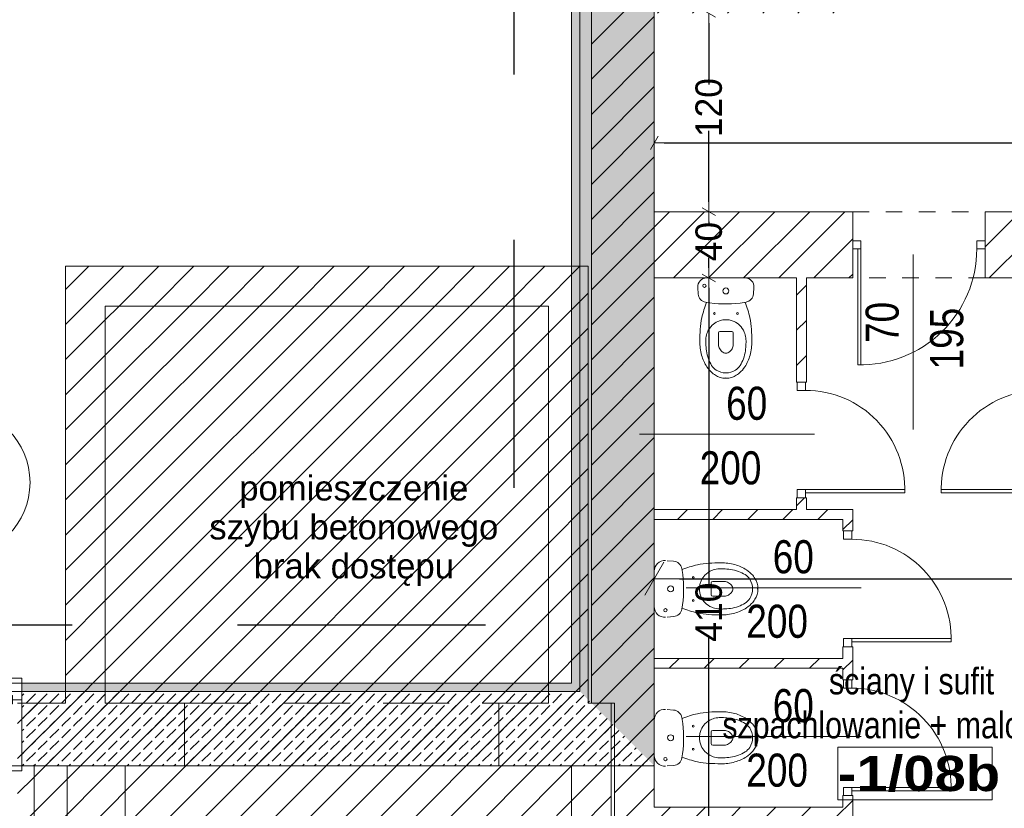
# Model space of a CAD drawing. Header units: millimetres. Extents: x -44596 to 32114, y 34976 to 82978.
# Tile 26 of 63: x 24417 to 25013, y 56970 to 57447. Entities that reach past the tile are written whole.
import ezdxf

# ---------------------------------------------------------------- set-up
doc = ezdxf.new("R2010")
doc.units = ezdxf.units.MM
doc.header["$MEASUREMENT"] = 0
for name, pattern in [('1 LINIA PRZERYWANA', [30, 15, -15]), ('ACAD_ISO02W100', [60, 40, -20]), ('Dashed-002', [20, 10, -10]), ('Przerywana długa', [250, 150, -100])]:
    doc.linetypes.add(name, pattern=pattern)
for name, color, linetype in [('311-RS', 7, 'Continuous'), ('410-Fundamenty', 7, 'Continuous'), ('499-Wymiary i opisy', 7, 'Continuous'), ('MF-NR', 7, 'Continuous'), ('MF_INST_WOD-KAN', 7, 'Continuous'), ('MF_KRESKOWANIE', 7, 'Continuous'), ('MF_NR', 7, 'Continuous'), ('MF_OKNA', 7, 'Continuous'), ('MF_OKNA opisy', 7, 'Continuous'), ('MF_OPISY', 7, 'Continuous'), ('MF_przerywana', 7, 'Continuous'), ('MF_SCIANY_KONSTR', 7, 'Continuous'), ('MF_WIDOK', 7, 'Continuous'), ('MF_WYM_DUŻE', 7, 'Continuous')]:
    doc.layers.add(name, color=color, linetype=linetype)
doc.styles.add('GENERATED_STYLE_2', font='txt')
doc.styles.add('GENERATED_STYLE_4', font='txt')
doc.styles.add('GENERATED_STYLE_6', font='txt')
doc.dimstyles.new('GENERATED_STYLE__2', dxfattribs={"dimtxt": 16, "dimasz": 6.08, "dimexe": 0.18, "dimexo": 0.0625, "dimgap": 0.09, "dimtad": 1, "dimdec": 0, "dimzin": 0, "dimdsep": 46, "dimtxsty": 'GENERATED_STYLE_4', "dimblk": 'ARROWHEAD_2', "dimblk1": 'ARROWHEAD_2', "dimblk2": 'ARROWHEAD_2', "dimcen": 0.09, "dimse1": 1, "dimse2": 1, "dimclrd": 7, "dimclre": 7, "dimclrt": 7, "dimadec": 0, "dimazin": 0, "dimtfac": 1, "dimtdec": 4, "dimtmove": 0, "dimatfit": 3, "dimfxl": 1, "dimtolj": 1, "dimtzin": 0, "dimarcsym": 0})
doc.dimstyles.new('GENERATED_STYLE__3', dxfattribs={"dimtxt": 16, "dimasz": 6.08, "dimexe": 0.18, "dimexo": 0.0625, "dimgap": 0.09, "dimtad": 1, "dimtih": 1, "dimtoh": 1, "dimdec": 0, "dimzin": 0, "dimdsep": 46, "dimtxsty": 'GENERATED_STYLE_4', "dimblk": 'ARROWHEAD_2', "dimblk1": 'ARROWHEAD_2', "dimblk2": 'ARROWHEAD_2', "dimcen": 0.09, "dimse1": 1, "dimse2": 1, "dimclrd": 7, "dimclre": 7, "dimclrt": 7, "dimadec": 0, "dimazin": 0, "dimtfac": 1, "dimtdec": 4, "dimtmove": 0, "dimatfit": 3, "dimfxl": 1, "dimtolj": 1, "dimtzin": 0, "dimarcsym": 0})
doc.dimstyles.new('GENERATED_STYLE__7', dxfattribs={"dimtxt": 15, "dimasz": 15.2, "dimexe": 0.18, "dimexo": 0.0625, "dimgap": 0.09, "dimtad": 1, "dimtih": 1, "dimtoh": 1, "dimdec": 0, "dimzin": 0, "dimdsep": 46, "dimtxsty": 'GENERATED_STYLE_2', "dimblk": 'ARROWHEAD_2', "dimblk1": 'ARROWHEAD_2', "dimblk2": 'ARROWHEAD_2', "dimcen": 0.09, "dimse1": 1, "dimse2": 1, "dimclrd": 7, "dimclre": 7, "dimclrt": 7, "dimadec": 0, "dimazin": 0, "dimtfac": 1, "dimtdec": 4, "dimtmove": 2, "dimatfit": 3, "dimfxl": 1, "dimtolj": 1, "dimtzin": 0, "dimarcsym": 0})
pattern_1 = [(45, (5608535.791, 4486378.817), (-10.606601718, 10.606601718), [])]
pattern_2 = [(90, (5608535.7913, 4486378.8167), (-3.4641016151, 0), [2, -4]), (90, (5608534.0592, 4486381.8167), (-3.4641016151, 0), [2, -4]), (150, (5608535.7913, 4486380.8167), (1.7320508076, 3), [2, -4]), (150, (5608532.3272, 4486380.8167), (1.7320508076, 3), [2, -4]), (210, (5608535.7913, 4486378.8167), (-1.7320508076, 3), [2, -4]), (210, (5608532.3272, 4486378.8167), (-1.7320508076, 3), [2, -4])]
pattern_3 = [(45, (5608535.791, 4486378.817), (-7.071067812, 7.071067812), [7.5, -2.5]), (45, (5608535.791, 4486385.888), (-7.071067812, 7.071067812), [7.5, -2.5])]

# ---------------------------------------------------------------- blocks, each defined once
blk = doc.blocks.new('ARROWHEAD_2')
at = {"color": 0, "linetype": 'Continuous', "lineweight": 0}
for p, q in [((-0.378, -0.655), (0.378, 0.655)), ((0, 0), (-1, 0))]:
    blk.add_line(p, q, dxfattribs=at)
blk = doc.blocks.new('*D39')
at = {"layer": '499-Wymiary i opisy', "color": 7, "linetype": 'Continuous', "lineweight": -2}
for p, q in [((24834.18, 57284.41), (24834.18, 57103.25)), ((24834.18, 56886.57), (24834.18, 57073.61))]:
    blk.add_line(p, q, dxfattribs=at)
at = {"layer": 'Defpoints', "color": 0}
for p in [(24801.19, 57290.49), (24834.18, 57290.49), (24801.19, 56880.49)]:
    blk.add_point(p, dxfattribs=at)
at = {"layer": '499-Wymiary i opisy', "color": 7, "lineweight": -2, "xscale": 6.080000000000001, "yscale": 6.080000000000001, "zscale": 6.080000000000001}
for p, rotation in [((24834.18, 57290.49), 90), ((24834.18, 56880.49), 270)]:
    blk.add_blockref('ARROWHEAD_2', p, dxfattribs=dict(at, rotation=rotation))
at = {"layer": '499-Wymiary i opisy', "color": 7, "lineweight": 13, "insert": (24834.18, 57088.43), "char_height": 16, "attachment_point": 5, "rotation": 90, "style": 'GENERATED_STYLE_4'}
blk.add_mtext('\\A1;410', dxfattribs=at)
blk = doc.blocks.new('*D40')
at = {"layer": '499-Wymiary i opisy', "color": 7, "linetype": 'Continuous', "lineweight": -2}
for p, q in [((24834.18, 57324.41), (24834.18, 57322.18)), ((24834.18, 57296.57), (24834.18, 57302.72))]:
    blk.add_line(p, q, dxfattribs=at)
at = {"layer": 'Defpoints', "color": 0}
for p in [(24801.19, 57330.49), (24834.18, 57330.49), (24801.19, 57290.49)]:
    blk.add_point(p, dxfattribs=at)
at = {"layer": '499-Wymiary i opisy', "color": 7, "lineweight": -2, "xscale": 6.080000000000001, "yscale": 6.080000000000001, "zscale": 6.080000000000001}
for p, rotation in [((24834.18, 57330.49), 90), ((24834.18, 57290.49), 270)]:
    blk.add_blockref('ARROWHEAD_2', p, dxfattribs=dict(at, rotation=rotation))
at = {"layer": '499-Wymiary i opisy', "color": 7, "lineweight": 13, "insert": (24834.18, 57312.45), "char_height": 16, "attachment_point": 5, "rotation": 90, "style": 'GENERATED_STYLE_4'}
blk.add_mtext('\\A1;40', dxfattribs=at)
blk = doc.blocks.new('*D41')
at = {"layer": '499-Wymiary i opisy', "color": 7, "linetype": 'Continuous', "lineweight": -2}
for p, q in [((24834.18, 57444.41), (24834.18, 57407.38)), ((24834.18, 57336.57), (24834.18, 57379.48))]:
    blk.add_line(p, q, dxfattribs=at)
at = {"layer": 'Defpoints', "color": 0}
for p in [(24801.19, 57450.49), (24834.18, 57450.49), (24801.19, 57330.49)]:
    blk.add_point(p, dxfattribs=at)
at = {"layer": '499-Wymiary i opisy', "color": 7, "lineweight": -2, "xscale": 6.080000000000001, "yscale": 6.080000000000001, "zscale": 6.080000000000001}
for p, rotation in [((24834.18, 57450.49), 90), ((24834.18, 57330.49), 270)]:
    blk.add_blockref('ARROWHEAD_2', p, dxfattribs=dict(at, rotation=rotation))
at = {"layer": '499-Wymiary i opisy', "color": 7, "lineweight": 13, "insert": (24834.18, 57393.43), "char_height": 16, "attachment_point": 5, "rotation": 90, "style": 'GENERATED_STYLE_4'}
blk.add_mtext('\\A1;120', dxfattribs=at)
blk = doc.blocks.new('*D110')
at = {"layer": 'Defpoints', "color": 0}
for p in [(24801.19, 57290.49), (25361.19, 57290.49), (25361.19, 57108.63)]:
    blk.add_point(p, dxfattribs=at)
at = {"layer": 'MF_WYM_DUŻE', "color": 7, "linetype": 'Continuous', "lineweight": -2}
blk.add_line((24816.39, 57108.63), (25345.99, 57108.63), dxfattribs=at)
at = {"layer": 'MF_WYM_DUŻE', "color": 7, "lineweight": -2, "xscale": 15.2, "yscale": 15.2, "zscale": 15.2, "rotation": 180}
blk.add_blockref('ARROWHEAD_2', (24801.19, 57108.63), dxfattribs=at)
at = {"layer": 'MF_WYM_DUŻE', "color": 7, "lineweight": -2, "xscale": 15.2, "yscale": 15.2, "zscale": 15.2}
blk.add_blockref('ARROWHEAD_2', (25361.19, 57108.63), dxfattribs=at)
at = {"layer": 'MF_WYM_DUŻE', "color": 7, "lineweight": 13, "insert": (25063.48, 57119.13), "char_height": 15, "attachment_point": 5, "style": 'GENERATED_STYLE_2'}
blk.add_mtext('\\A1;560', dxfattribs=at)
blk = doc.blocks.new('*D126')
at = {"layer": '499-Wymiary i opisy', "color": 7, "linetype": 'Continuous', "lineweight": -2}
blk.add_line((24807.27, 57372.14), (25655.11, 57372.14), dxfattribs=at)
at = {"layer": 'Defpoints', "color": 0}
for p in [(25661.19, 57372.14), (24801.19, 57330.49), (25661.19, 57228.49)]:
    blk.add_point(p, dxfattribs=at)
at = {"layer": '499-Wymiary i opisy', "color": 7, "lineweight": -2, "xscale": 6.080000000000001, "yscale": 6.080000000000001, "zscale": 6.080000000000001, "rotation": 180}
blk.add_blockref('ARROWHEAD_2', (24801.19, 57372.14), dxfattribs=at)
at = {"layer": '499-Wymiary i opisy', "color": 7, "lineweight": -2, "xscale": 6.080000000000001, "yscale": 6.080000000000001, "zscale": 6.080000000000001}
blk.add_blockref('ARROWHEAD_2', (25661.19, 57372.14), dxfattribs=at)
at = {"layer": '499-Wymiary i opisy', "color": 7, "lineweight": 13, "insert": (25234.13, 57380.4), "char_height": 16, "attachment_point": 5, "style": 'GENERATED_STYLE_4'}
blk.add_mtext('\\A1;860', dxfattribs=at)
blk = doc.blocks.new('*D156')
at = {"layer": '499-Wymiary i opisy', "color": 7, "linetype": 'Continuous', "lineweight": -2}
for p, q in [((22704.35, 57039.41), (22704.35, 56668.98)), ((22704.35, 56263.57), (22704.35, 56639.88))]:
    blk.add_line(p, q, dxfattribs=at)
at = {"layer": 'Defpoints', "color": 0}
for p in [(22704.35, 57045.49), (24751.19, 57045.49), (23225.19, 56257.49)]:
    blk.add_point(p, dxfattribs=at)
at = {"layer": '499-Wymiary i opisy', "color": 7, "lineweight": -2, "xscale": 6.080000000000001, "yscale": 6.080000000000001, "zscale": 6.080000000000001}
for p, rotation in [((22704.35, 57045.49), 90), ((22704.35, 56257.49), 270)]:
    blk.add_blockref('ARROWHEAD_2', p, dxfattribs=dict(at, rotation=rotation))
at = {"layer": '499-Wymiary i opisy', "color": 7, "lineweight": 13, "insert": (22704.35, 56654.43), "char_height": 16, "attachment_point": 5, "rotation": 90, "style": 'GENERATED_STYLE_4'}
blk.add_mtext('\\A1;788', dxfattribs=at)
blk = doc.blocks.new('Okno 21')
at = {"layer": '410-Fundamenty', "color": 5, "linetype": 'Continuous', "lineweight": 13}
for p, q in [((-45, 40), (-45, 43)), ((-45, 43), (45, 43)), ((45, 43), (45, 40)), ((-45, 0), (-39.5, 0)), ((-39.5, 2.5), (-34.5, 2.5)), ((-39.5, -2.5), (-39.5, 2.5)), ((-39.5, 0), (-39.5, -2.5)), ((-34.5, 2.5), (34.5, 2.5)), ((-34.5, 2.5), (-34.5, -2.5)), ((-34.5, 2.5), (34.5, 2.5)), ((-34.5, 0), (34.5, 0)), ((34.5, -2.5), (34.5, 2.5)), ((34.5, 2.5), (39.5, 2.5)), ((39.5, 2.5), (39.5, -2.5)), ((39.5, -2.5), (39.5, 0)), ((39.5, 0), (45, 0)), ((-37, -5), (-45, -5)), ((-39.5, -2.5), (-37, -2.5)), ((-34.5, -2.5), (-39.5, -2.5)), ((-37, -2.5), (-37, -5)), ((37, -5), (-37, -5)), ((34.5, -2.5), (-34.5, -2.5)), ((39.5, -2.5), (34.5, -2.5)), ((37, -5), (37, -2.5)), ((37, -2.5), (39.5, -2.5)), ((45, -5), (37, -5)), ((-45, -10), (-45, -13)), ((45, -13), (45, -10)), ((-45, -13), (45, -13))]:
    blk.add_line(p, q, dxfattribs=at)
at = {"layer": '410-Fundamenty', "color": 5, "linetype": '1 LINIA PRZERYWANA', "lineweight": 13}
for p, q in [((-45, 40), (45, 40)), ((-45, -10), (45, -10))]:
    blk.add_line(p, q, dxfattribs=at)
at = {"layer": '410-Fundamenty', "color": 7, "linetype": 'Continuous', "lineweight": 13}
for p, q in [((-45, 15), (-45, 40)), ((45, 15), (45, 40)), ((-45, 10), (-45, 15)), ((45, 10), (45, 15)), ((-45, 0), (-45, 10)), ((45, 0), (45, 10)), ((-45, -5), (-45, 0)), ((-45, -5), (-45, 0)), ((45, -5), (45, 0)), ((45, -5), (45, 0)), ((-45, -10), (-45, -5)), ((45, -10), (45, -5))]:
    blk.add_line(p, q, dxfattribs=at)

msp = doc.modelspace()

# ---------------------------------------------------------------- hatches: boundary and pattern name
at = {"layer": '410-Fundamenty', "linetype": 'Continuous', "lineweight": 0}
h = msp.add_hatch(dxfattribs=at)
h.set_pattern_fill('Styropian', color=251, style=0, pattern_type=2)
h.set_pattern_definition(pattern_2)
h.paths.add_polyline_path([(24751.19, 58696.49), (24751.19, 57045.49), (24756.19, 57040.49), (24756.19, 58691.49)])
h = msp.add_hatch(dxfattribs=at)
h.set_pattern_fill('beton', color=251, style=0, pattern_type=2)
h.set_pattern_definition(pattern_3)
h.paths.add_polyline_path([(24756.19, 58691.49), (24756.19, 57040.49), (24771.19, 57025.49), (24771.19, 58676.49)])
h = msp.add_hatch(dxfattribs=at)
h.set_pattern_fill('beton', color=251, style=0, pattern_type=2)
h.set_pattern_definition(pattern_3)
h.paths.add_polyline_path([(24771.19, 58676.49), (24771.19, 57025.49), (24776.19, 57020.49), (24776.19, 58671.49)])
h = msp.add_hatch(dxfattribs=at)
h.set_pattern_fill('beton', color=251, style=0, pattern_type=2)
h.set_pattern_definition(pattern_3)
h.paths.add_polyline_path([(24776.19, 58671.49), (24776.19, 57020.49), (24801.19, 56995.49), (24801.19, 58646.49)])
h = msp.add_hatch(dxfattribs=at)
h.set_pattern_fill('Styropian', color=251, style=0, pattern_type=2)
h.set_pattern_definition(pattern_2)
h.paths.add_polyline_path([(24418.69, 57040.49), (24756.19, 57040.49), (24751.19, 57045.49), (24418.69, 57045.49)])
h = msp.add_hatch(dxfattribs=at)
h.set_pattern_fill('beton', color=251, style=0, pattern_type=2)
h.set_pattern_definition(pattern_3)
h.paths.add_polyline_path([(24756.19, 57040.49), (24418.69, 57040.49), (24418.69, 57025.49), (24771.19, 57025.49)])
h = msp.add_hatch(dxfattribs=at)
h.set_pattern_fill('beton', color=251, style=0, pattern_type=2)
h.set_pattern_definition(pattern_3)
h.paths.add_polyline_path([(24771.19, 57025.49), (24418.69, 57025.49), (24418.69, 57020.49), (24776.19, 57020.49)])
h = msp.add_hatch(dxfattribs=at)
h.set_pattern_fill('beton', color=251, style=0, pattern_type=2)
h.set_pattern_definition(pattern_3)
h.paths.add_polyline_path([(24776.19, 57020.49), (24418.69, 57020.49), (24418.69, 56995.49), (24801.19, 56995.49)])
at = {"layer": 'MF_KRESKOWANIE', "linetype": 'Continuous', "lineweight": 13}
h = msp.add_hatch(dxfattribs=at)
h.set_pattern_fill('bloczki_ceramiczne', color=251, style=0, pattern_type=2)
h.set_pattern_definition(pattern_1)
h.paths.add_polyline_path([(24763.19, 57052.49), (24763.19, 57033.49), (24775.19, 57033.49), (24777.19, 57033.49), (24777.19, 56840.49), (24801.19, 56840.49), (25377.19, 56840.49), (25512.19, 56840.49), (25512.19, 56880.49), (25401.19, 56880.49), (25401.19, 56911.95), (25401.19, 57188.49), (25471.19, 57188.49), (25491.19, 57188.49), (25491.19, 57228.49), (25401.19, 57228.49), (25401.19, 57330.49), (25251.19, 57330.49), (25251.19, 57290.49), (25271.19, 57290.49), (25271.19, 57227.49), (25277.19, 57227.49), (25277.19, 57290.49), (25361.19, 57290.49), (25361.19, 57188.49), (25361.19, 57150.49), (25277.19, 57150.49), (25277.19, 57157.49), (25271.19, 57157.49), (25271.19, 57150.49), (25243.19, 57150.49), (25243.19, 57137.49), (25249.19, 57137.49), (25249.19, 57144.49), (25361.19, 57144.49), (25361.19, 57060.49), (25249.19, 57060.49), (25249.19, 57067.49), (25243.19, 57067.49), (25243.19, 57047.49), (25249.19, 57047.49), (25249.19, 57054.49), (25361.19, 57054.49), (25361.19, 56970.49), (25249.19, 56970.49), (25249.19, 56977.49), (25243.19, 56977.49), (25243.19, 56957.49), (25249.19, 56957.49), (25249.19, 56964.49), (25361.19, 56964.49), (25361.19, 56880.49), (25249.19, 56880.49), (25249.19, 56887.49), (25243.19, 56887.49), (25243.19, 56880.49), (25144.19, 56880.49), (25144.19, 56887.49), (25138.19, 56887.49), (25138.19, 56880.49), (25026.19, 56880.49), (25026.19, 56964.49), (25138.19, 56964.49), (25138.19, 56957.49), (25144.19, 56957.49), (25144.19, 56977.49), (25138.19, 56977.49), (25138.19, 56970.49), (25026.19, 56970.49), (25026.19, 57054.49), (25138.19, 57054.49), (25138.19, 57047.49), (25144.19, 57047.49), (25144.19, 57067.49), (25138.19, 57067.49), (25138.19, 57060.49), (25026.19, 57060.49), (25026.19, 57144.49), (25138.19, 57144.49), (25138.19, 57137.49), (25144.19, 57137.49), (25144.19, 57150.49), (25130.19, 57150.49), (25130.19, 57290.49), (25171.19, 57290.49), (25171.19, 57330.49), (25001.19, 57330.49), (25001.19, 57290.49), (25034.19, 57290.49), (25034.19, 57227.49), (25040.19, 57227.49), (25040.19, 57290.49), (25124.19, 57290.49), (25124.19, 57150.49), (25040.19, 57150.49), (25040.19, 57157.49), (25034.19, 57157.49), (25034.19, 57150.49), (25020.19, 57150.49), (25020.19, 56880.49), (24921.19, 56880.49), (24921.19, 56887.49), (24915.19, 56887.49), (24915.19, 56880.49), (24801.19, 56880.49), (24801.19, 56964.49), (24915.19, 56964.49), (24915.19, 56957.49), (24921.19, 56957.49), (24921.19, 56977.49), (24915.19, 56977.49), (24915.19, 56970.49), (24801.19, 56970.49), (24801.19, 57054.49), (24915.19, 57054.49), (24915.19, 57047.49), (24921.19, 57047.49), (24921.19, 57067.49), (24915.19, 57067.49), (24915.19, 57060.49), (24801.19, 57060.49), (24801.19, 57144.49), (24915.19, 57144.49), (24915.19, 57137.49), (24921.19, 57137.49), (24921.19, 57150.49), (24893.19, 57150.49), (24893.19, 57157.49), (24887.19, 57157.49), (24887.19, 57150.49), (24801.19, 57150.49), (24801.19, 57290.49), (24887.19, 57290.49), (24887.19, 57227.49), (24893.19, 57227.49), (24893.19, 57290.49), (24921.19, 57290.49), (24921.19, 57330.49), (24801.19, 57330.49), (24801.19, 57450.49), (24921.19, 57450.49), (24921.19, 57490.49), (24801.19, 57490.49), (24801.19, 57795.49), (24801.19, 58644.49), (25300.18, 58644.49), (25101.19, 58684.49), (25103.19, 58684.49), (25103.19, 59169.49), (25661.19, 59169.49), (25661.19, 58986.49), (25701.19, 58986.49), (25701.19, 59289.49), (25661.19, 59289.49), (25661.19, 59209.49), (25103.19, 59209.49), (25103.19, 59694.49), (25661.19, 59694.49), (25661.19, 59369.49), (25701.19, 59369.49), (25701.19, 59544.49), (25944.19, 59544.49), (25961.19, 59544.49), (25961.19, 59369.49), (26001.19, 59369.49), (26001.19, 59544.49), (26381.19, 59544.49), (26381.19, 59536.99), (26381.19, 59526.99), (26421.19, 59536.99), (26421.19, 59544.49), (26575.19, 59544.49), (26575.19, 59486.99), (26615.19, 59486.99), (26615.19, 59584.49), (26577.19, 59584.49), (26001.19, 59584.49), (25734.19, 59584.49), (25715.19, 59584.49), (25715.19, 59734.49), (25677.19, 59734.49), (25063.19, 59734.49), (25063.19, 58703.49), (25063.19, 58684.49), (24763.19, 58684.49), (24763.19, 58370.49), (24763.19, 58340.49)])
h = msp.add_hatch(dxfattribs=at)
h.set_pattern_fill('bloczki_ceramiczne', color=251, style=0, pattern_type=2)
h.set_pattern_definition(pattern_1)
h.paths.add_polyline_path([(24737.19, 57273.49), (24737.19, 57033.49), (24751.19, 57033.49), (24761.19, 57033.49), (24761.19, 57273.49), (24761.19, 57297.49), (24445.19, 57297.49), (24445.19, 57033.49), (24469.19, 57033.49), (24469.19, 57273.49), (24684, 57273.49)])
h = msp.add_hatch(dxfattribs=at)
h.set_pattern_fill('bloczki_ceramiczne', color=251, style=0, pattern_type=2)
h.set_pattern_definition(pattern_1)
h.paths.add_polyline_path([(24416.19, 57033.49), (24416.19, 56995.49), (24517.19, 56995.49), (24517.19, 57033.49)])
h = msp.add_hatch(dxfattribs=at)
h.set_pattern_fill('bloczki_ceramiczne', color=251, style=0, pattern_type=2)
h.set_pattern_definition(pattern_1)
h.paths.add_polyline_path([(24751.19, 56995.49), (24751.19, 57033.49), (24737.19, 57033.49), (24707.19, 57033.49), (24707.19, 56995.49)])
h = msp.add_hatch(dxfattribs=at)
h.set_pattern_fill('bloczki_ceramiczne', color=251, style=0, pattern_type=2)
h.set_pattern_definition(pattern_1)
h.paths.add_polyline_path([(24775.19, 56875.49), (24775.19, 56995.49), (24775.19, 57033.49), (24763.19, 57033.49), (24761.19, 57033.49), (24751.19, 57033.49), (24751.19, 56995.49), (24751.19, 56875.49), (24751.19, 56679.49), (24775.19, 56679.49)])
h = msp.add_hatch(dxfattribs=at)
h.set_pattern_fill('bloczki_ceramiczne', color=251, style=0, pattern_type=2)
h.set_pattern_definition(pattern_1)
h.paths.add_polyline_path([(24426.19, 56995.49), (24416.19, 56995.49), (24416.19, 56927.49), (24681.33, 56927.49), (24681.33, 56694.49), (24691.33, 56694.49), (24691.33, 56937.49), (24426.19, 56937.49)])
at = {"layer": 'MF_SCIANY_KONSTR', "linetype": 'Continuous', "lineweight": 13}
h = msp.add_hatch(dxfattribs=at)
h.set_pattern_fill('ceg3a_zwyk3a', color=251, style=0, pattern_type=2)
h.set_pattern_definition(pattern_1)
h.paths.add_polyline_path([(24517.19, 57033.49), (24517.19, 56995.49), (24426.19, 56995.49), (24426.19, 56937.49), (24691.33, 56937.49), (24691.33, 56694.49), (24751.19, 56694.49), (24751.19, 56995.49), (24707.19, 56995.49), (24707.19, 57033.49), (24737.19, 57033.49), (24737.19, 57273.49), (24469.19, 57273.49), (24469.19, 57033.49)])

# ---------------------------------------------------------------- linework, layer by layer
at = {"layer": '410-Fundamenty', "color": 251, "linetype": 'Continuous', "lineweight": 13}
for p, q in [((24756.19, 58691.49), (24756.19, 57040.49)), ((24418.69, 57045.49), (24418.69, 57040.49)), ((24756.19, 57040.49), (24418.69, 57040.49)), ((24418.69, 57040.49), (24418.69, 57035.49)), ((24418.69, 57035.49), (24418.69, 57025.49)), ((24418.69, 57025.49), (24418.69, 57020.49)), ((24418.69, 57020.49), (24418.69, 56995.49))]:
    msp.add_line(p, q, dxfattribs=at)
at = {"layer": '410-Fundamenty', "color": 251, "linetype": 'Continuous', "lineweight": 13, "flags": 128}
for points in [[(24751.19, 58696.49), (24751.19, 57045.49)], [(24801.19, 56995.49), (24801.19, 58646.49)], [(24751.19, 57045.49), (24418.69, 57045.49)], [(24418.69, 56995.49), (24801.19, 56995.49)]]:
    msp.add_lwpolyline(points, dxfattribs=at)
at = {"layer": 'MF-NR', "color": 251, "linetype": 'Continuous', "lineweight": 13}
for p, q in [((24912.19, 57006.76), (25005.52, 57006.76)), ((24912.19, 56974.87), (24912.19, 57006.76)), ((25005.52, 57006.76), (25005.52, 56974.87))]:
    msp.add_line(p, q, dxfattribs=at)
at = {"layer": 'MF-NR', "color": 251, "linetype": 'Continuous', "lineweight": 13, "flags": 128}
msp.add_lwpolyline([(25005.52, 56974.87), (24912.19, 56974.87)], dxfattribs=at)
at = {"layer": 'MF_INST_WOD-KAN', "color": 251, "linetype": 'Continuous', "lineweight": 13}
for p, q in [((24844.48, 57290.49), (24832.87, 57290.49)), ((24844.48, 57290.49), (24856.1, 57290.49)), ((24827.48, 57284.72), (24827.75, 57280.74)), ((24861.49, 57284.72), (24861.22, 57280.85)), ((24853.12, 57275.28), (24856.73, 57275.89)), ((24840.03, 57249.49), (24840.03, 57257.19)), ((24840.93, 57258.09), (24848.05, 57258.09)), ((24848.95, 57249.49), (24848.95, 57257.19)), ((24844.48, 57230.19), (24844.53, 57230.19)), ((24808.97, 57119.5), (24812.84, 57119.23)), ((24801.19, 57102.49), (24801.19, 57114.11)), ((24818.4, 57111.13), (24817.79, 57114.74)), ((24844.19, 57106.97), (24836.5, 57106.97)), ((24801.19, 57102.49), (24801.19, 57090.88)), ((24835.6, 57098.94), (24835.6, 57106.07)), ((24863.49, 57102.49), (24863.54, 57102.49)), ((24844.19, 57098.04), (24836.5, 57098.04)), ((24808.97, 57085.49), (24812.95, 57085.76)), ((24808.97, 57029.5), (24812.84, 57029.23)), ((24801.19, 57012.49), (24801.19, 57024.11)), ((24818.4, 57021.13), (24817.79, 57024.74)), ((24844.19, 57016.97), (24836.5, 57016.97)), ((24801.19, 57012.49), (24801.19, 57000.88)), ((24835.6, 57008.94), (24835.6, 57016.07)), ((24863.49, 57012.49), (24863.54, 57012.49)), ((24844.19, 57008.04), (24836.5, 57008.04)), ((24808.97, 56995.49), (24812.95, 56995.76))]:
    msp.add_line(p, q, dxfattribs=at)
at = {"layer": 'MF_INST_WOD-KAN', "color": 251, "linetype": 'Continuous', "lineweight": 13, "flags": 128}
for points in [[(24844.48, 57265.18, 0.057476), (24841.93, 57264.92, 0.045271), (24839.56, 57264.18, 0.095424), (24836.16, 57261.92, 0.100659), (24833.33, 57257.73, 0.070674), (24832.41, 57254.16, 0.042801), (24832.32, 57250.6, 0.016575), (24832.7, 57246.47, 0.055952), (24833.9, 57241.54, 0.056512), (24835.89, 57237.56, 0.099066), (24838.58, 57234.8, 0.155576), (24844.48, 57233.03, 0.155576), (24850.39, 57234.8, 0.099066), (24853.08, 57237.56, 0.056512), (24855.07, 57241.54, 0.055952), (24856.26, 57246.47, 0.016575), (24856.65, 57250.6, 0.042801), (24856.56, 57254.16, 0.070674), (24855.63, 57257.73, 0.100659), (24852.81, 57261.92, 0.095424), (24849.41, 57264.18, 0.045271), (24847.04, 57264.92, 0.057476)], [(24828.51, 57102.49, 0.057476), (24828.77, 57099.94, 0.045271), (24829.51, 57097.57, 0.095424), (24831.77, 57094.17, 0.100659), (24835.95, 57091.34, 0.070674), (24839.53, 57090.42, 0.042801), (24843.09, 57090.33, 0.016575), (24847.22, 57090.72, 0.055952), (24852.15, 57091.91, 0.056512), (24856.13, 57093.9, 0.099066), (24858.88, 57096.59, 0.155576), (24860.66, 57102.49, 0.155576), (24858.88, 57108.4, 0.099066), (24856.13, 57111.09, 0.056512), (24852.15, 57113.08, 0.055952), (24847.22, 57114.27, 0.016575), (24843.09, 57114.66, 0.042801), (24839.53, 57114.57, 0.070674), (24835.95, 57113.65, 0.100659), (24831.77, 57110.82, 0.095424), (24829.51, 57107.42, 0.045271), (24828.77, 57105.05, 0.057476)], [(24828.51, 57012.49, 0.057476), (24828.77, 57009.94, 0.045271), (24829.51, 57007.57, 0.095424), (24831.77, 57004.17, 0.100659), (24835.95, 57001.34, 0.070674), (24839.53, 57000.42, 0.042801), (24843.09, 57000.33, 0.016575), (24847.22, 57000.72, 0.055952), (24852.15, 57001.91, 0.056512), (24856.13, 57003.9, 0.099066), (24858.88, 57006.59, 0.155576), (24860.66, 57012.49, 0.155576), (24858.88, 57018.4, 0.099066), (24856.13, 57021.09, 0.056512), (24852.15, 57023.08, 0.055952), (24847.22, 57024.27, 0.016575), (24843.09, 57024.66, 0.042801), (24839.53, 57024.57, 0.070674), (24835.95, 57023.65, 0.100659), (24831.77, 57020.82, 0.095424), (24829.51, 57017.42, 0.045271), (24828.77, 57015.05, 0.057476)]]:
    msp.add_lwpolyline(points, format="xyb", close=True, dxfattribs=at)
for points in [[(24828.73, 57252.25, 0.065368), (24829.83, 57243.77, 0.072342), (24833.01, 57236.76, 0.067576), (24836.29, 57233, 0.058623), (24838.89, 57231.21, 0.04419), (24841.03, 57230.32, 0.077511), (24844.48, 57229.79, 0.077511), (24847.94, 57230.32, 0.04419), (24850.07, 57231.21, 0.058623), (24852.68, 57233, 0.067576), (24855.96, 57236.76, 0.072342), (24859.14, 57243.77, 0.065368), (24860.23, 57252.25)], [(24840.03, 57249.49, -0.004392), (24840.47, 57248.2, 0.099243), (24841.19, 57246.92, 0.033501), (24842.24, 57245.87, 0.181314), (24844.48, 57245.02, 0.002326), (24844.5, 57245.02, 0.181314), (24846.74, 57245.87, 0.033501), (24847.79, 57246.92, 0.099243), (24848.52, 57248.2, -0.004392), (24848.95, 57249.49)], [(24841.43, 57086.74, 0.065368), (24849.92, 57087.84, 0.072342), (24856.93, 57091.02, 0.067576), (24860.69, 57094.3, 0.058623), (24862.47, 57096.9, 0.04419), (24863.37, 57099.04, 0.077511), (24863.9, 57102.49, 0.077511), (24863.37, 57105.95, 0.04419), (24862.47, 57108.08, 0.058623), (24860.69, 57110.69, 0.067576), (24856.93, 57113.97, 0.072342), (24849.92, 57117.15, 0.065368), (24841.43, 57118.24)], [(24844.19, 57098.04, -0.004392), (24845.49, 57098.48, 0.099243), (24846.77, 57099.2, 0.033501), (24847.82, 57100.25, 0.181314), (24848.67, 57102.49, 0.002326), (24848.67, 57102.51, 0.181314), (24847.82, 57104.75, 0.033501), (24846.77, 57105.8, 0.099243), (24845.49, 57106.53, -0.004392), (24844.19, 57106.97)], [(24841.43, 56996.74, 0.065368), (24849.92, 56997.84, 0.072342), (24856.93, 57001.02, 0.067576), (24860.69, 57004.3, 0.058623), (24862.47, 57006.9, 0.04419), (24863.37, 57009.04, 0.077511), (24863.9, 57012.49, 0.077511), (24863.37, 57015.95, 0.04419), (24862.47, 57018.08, 0.058623), (24860.69, 57020.69, 0.067576), (24856.93, 57023.97, 0.072342), (24849.92, 57027.15, 0.065368), (24841.43, 57028.24)], [(24844.19, 57008.04, -0.004392), (24845.49, 57008.48, 0.099243), (24846.77, 57009.2, 0.033501), (24847.82, 57010.25, 0.181314), (24848.67, 57012.49, 0.002326), (24848.67, 57012.51, 0.181314), (24847.82, 57014.75, 0.033501), (24846.77, 57015.8, 0.099243), (24845.49, 57016.53, -0.004392), (24844.19, 57016.97)]]:
    msp.add_lwpolyline(points, format="xyb", dxfattribs=at)
at = {"layer": 'MF_INST_WOD-KAN', "color": 251, "linetype": 'Continuous', "lineweight": 13}
for centre, radius in [((24831.54, 57285.77), 0.99), ((24844.48, 57282.61), 1.8), ((24837.51, 57268.94), 0.543), ((24851.46, 57268.94), 0.543), ((24824.75, 57109.47), 0.543), ((24811.07, 57102.49), 1.8), ((24824.75, 57095.52), 0.543), ((24807.92, 57089.56), 0.99), ((24824.75, 57019.47), 0.543), ((24811.07, 57012.49), 1.8), ((24824.75, 57005.52), 0.543), ((24807.92, 56999.56), 0.99)]:
    msp.add_circle(centre, radius, dxfattribs=at)
for centre, radius, start, end in [((24832.87, 57285.09), 5.4, 90, 183.96247), ((24856.1, 57285.09), 5.4, 356.03753, 90), ((24833.14, 57281.11), 5.4, 183.96247, 260.67102), ((24855.83, 57281.22), 5.4, 279.59201, 356.03753), ((24844.48, 57350.15), 75.37, 260.67102, 276.58278), ((24840.93, 57257.19), 0.9, 90, 180), ((24848.05, 57257.19), 0.9, 0, 90), ((24807.59, 57113.18), 6.47, 86.03753, 180), ((24812.47, 57113.84), 5.4, 9.59201, 86.03753), ((24743.53, 57102.49), 75.37, 350.67102, 6.58278), ((24836.5, 57106.07), 0.9, 90, 180), ((24836.5, 57098.94), 0.9, 180, 270), ((24807.59, 57091.81), 6.47, 180, 273.96247), ((24812.58, 57091.15), 5.4, 273.96247, 350.67102), ((24807.59, 57023.18), 6.47, 86.03753, 180), ((24812.47, 57023.84), 5.4, 9.59201, 86.03753), ((24743.53, 57012.49), 75.37, 350.67102, 6.58278), ((24836.5, 57016.07), 0.9, 90, 180), ((24836.5, 57008.94), 0.9, 180, 270), ((24807.59, 57001.81), 6.47, 180, 273.96247), ((24812.58, 57001.15), 5.4, 273.96247, 350.67102)]:
    msp.add_arc(centre, radius, start, end, dxfattribs=at)
for points in [[(24828.73, 57252.25), (24828.82, 57257.05), (24828.92, 57261.85), (24829.93, 57266.46), (24830.61, 57269.59), (24831.73, 57272.64), (24832.84, 57275.69)], [(24860.23, 57252.25), (24860.14, 57257.05), (24860.05, 57261.85), (24859.04, 57266.46), (24858.35, 57269.59), (24857.24, 57272.64), (24856.13, 57275.69)], [(24841.43, 57118.24), (24836.64, 57118.15), (24831.84, 57118.06), (24827.23, 57117.05), (24824.09, 57116.36), (24821.04, 57115.25), (24818, 57114.14)], [(24841.43, 57086.74), (24836.64, 57086.84), (24831.84, 57086.93), (24827.23, 57087.94), (24824.09, 57088.62), (24821.04, 57089.74), (24818, 57090.85)], [(24841.43, 57028.24), (24836.64, 57028.15), (24831.84, 57028.06), (24827.23, 57027.05), (24824.09, 57026.36), (24821.04, 57025.25), (24818, 57024.14)], [(24841.43, 56996.74), (24836.64, 56996.84), (24831.84, 56996.93), (24827.23, 56997.94), (24824.09, 56998.62), (24821.04, 56999.74), (24818, 57000.85)]]:
    msp.add_open_spline(points, degree=3, knots=[0, 0, 0, 0, 1, 1, 1, 2, 2, 2, 2], dxfattribs=at)
at = {"layer": 'MF_OKNA', "color": 251, "linetype": 'Continuous', "lineweight": 13}
for p, q in [((24921.19, 57310.49), (24921.19, 57312.99)), ((24921.19, 57312.99), (24926.19, 57312.99)), ((24926.19, 57312.99), (24926.19, 57307.99)), ((25001.19, 57312.99), (24996.19, 57312.99)), ((24996.19, 57312.99), (24996.19, 57307.99)), ((25001.19, 57310.49), (25001.19, 57312.99)), ((24926.19, 57307.99), (24921.19, 57307.99)), ((24924.19, 57307.99), (24924.19, 57238.02)), ((24926.19, 57307.99), (24926.19, 57237.99)), ((24957.73, 57198.75), (24957.73, 57304.56)), ((24996.19, 57307.99), (25001.19, 57307.99)), ((24890.19, 57227.49), (24887.69, 57227.49)), ((24887.69, 57227.49), (24887.69, 57222.49)), ((24892.69, 57222.49), (24892.69, 57227.49)), ((24887.69, 57222.49), (24892.69, 57222.49)), ((24792.27, 57195.95), (24898.08, 57195.95)), ((24887.69, 57157.49), (24887.69, 57162.49)), ((24887.69, 57162.49), (24892.69, 57162.49)), ((24892.69, 57162.49), (24892.69, 57157.49)), ((24892.69, 57162.49), (24952.69, 57162.49)), ((24892.69, 57160.49), (24952.66, 57160.49)), ((25034.69, 57162.49), (24974.69, 57162.49)), ((25034.69, 57160.49), (24974.73, 57160.49)), ((24890.19, 57157.49), (24887.69, 57157.49)), ((24918.19, 57137.49), (24915.69, 57137.49)), ((24915.69, 57137.49), (24915.69, 57132.49)), ((24920.69, 57132.49), (24920.69, 57137.49)), ((24915.69, 57132.49), (24920.69, 57132.49)), ((24820.44, 57103.18), (24926.25, 57103.18)), ((24915.69, 57067.49), (24915.69, 57072.49)), ((24915.69, 57072.49), (24920.69, 57072.49)), ((24920.69, 57072.49), (24920.69, 57067.49)), ((24920.69, 57072.49), (24980.69, 57072.49)), ((24918.19, 57067.49), (24915.69, 57067.49)), ((24920.69, 57070.49), (24980.66, 57070.49)), ((24918.19, 57047.49), (24915.69, 57047.49)), ((24915.69, 57047.49), (24915.69, 57042.49)), ((24920.69, 57042.49), (24920.69, 57047.49)), ((24915.69, 57042.49), (24920.69, 57042.49)), ((24820.44, 57013.18), (24926.25, 57013.18)), ((24915.69, 56977.49), (24915.69, 56982.49)), ((24915.69, 56982.49), (24920.69, 56982.49)), ((24920.69, 56982.49), (24920.69, 56977.49)), ((24920.69, 56982.49), (24980.69, 56982.49)), ((24918.19, 56977.49), (24915.69, 56977.49)), ((24920.69, 56980.49), (24980.66, 56980.49))]:
    msp.add_line(p, q, dxfattribs=at)
for centre, radius, start, end in [((24926.19, 57307.99), 70, 268.36275, 0), ((24892.69, 57162.49), 60, 358.08979, 90), ((25034.69, 57162.49), 60, 90, 181.91021), ((24920.69, 57072.49), 60, 358.08979, 90), ((24920.69, 56982.49), 60, 358.08979, 90)]:
    msp.add_arc(centre, radius, start, end, dxfattribs=at)
at = {"layer": 'MF_OKNA opisy', "color": 251, "linetype": 'Continuous', "lineweight": 13}
msp.add_circle((24378.69, 57166.8), 45, dxfattribs=at)
at = {"layer": 'MF_OPISY', "color": 251, "linetype": 'Przerywana długa', "lineweight": 30, "flags": 128}
msp.add_lwpolyline([(23190.19, 56267.49), (23190.19, 55002.49), (22890.19, 55002.49), (22890.19, 53806.49), (23039.19, 53806.49), (23039.19, 53652.49), (23039.19, 52892.49), (24235.19, 52892.49), (24235.19, 53042.49), (24836.19, 53042.49), (24836.19, 55735.49), (26302.19, 55735.49), (26302.19, 57351.49), (26362.19, 57351.49), (26362.19, 58435.49), (26662.19, 58435.49), (26662.19, 59631.49), (25762.19, 59631.49), (25762.19, 59781.49), (25016.19, 59781.49), (25016.19, 58730.49), (24716.19, 58730.49), (24716.19, 57080.49), (23550.19, 57080.49), (23550.19, 56267.49)], close=True, dxfattribs=at)
at = {"layer": 'MF_przerywana', "color": 251, "linetype": 'ACAD_ISO02W100', "lineweight": 13}
for p, q in [((24517.19, 57033.49), (24707.19, 57033.49)), ((24446.19, 56995.49), (24446.19, 56425.49)), ((24481.19, 56995.49), (24481.19, 56425.49)), ((24517.19, 56995.49), (24707.19, 56995.49))]:
    msp.add_line(p, q, dxfattribs=at)
at = {"layer": 'MF_przerywana', "color": 251, "linetype": 'Dashed-002', "lineweight": 13, "flags": 128}
msp.add_lwpolyline([(24921.19, 57330.49), (25001.19, 57330.49), (25001.19, 57290.49), (24921.19, 57290.49)], close=True, dxfattribs=at)
at = {"layer": 'MF_SCIANY_KONSTR', "color": 251, "linetype": 'Continuous', "lineweight": 13}
for p, q in [((24763.19, 58340.49), (24763.19, 57052.49)), ((24801.19, 57330.49), (24801.19, 57450.49)), ((24921.19, 57330.49), (24801.19, 57330.49)), ((24921.19, 57290.49), (24921.19, 57330.49)), ((25001.19, 57290.49), (25001.19, 57330.49)), ((25001.19, 57330.49), (25171.19, 57330.49)), ((24763.19, 57320.49), (24763.19, 57290.49)), ((24761.19, 57297.49), (24445.19, 57297.49)), ((24445.19, 57297.49), (24445.19, 57033.49)), ((24761.19, 57273.49), (24761.19, 57297.49)), ((24801.19, 57290.49), (24801.19, 57150.49)), ((24887.19, 57290.49), (24801.19, 57290.49)), ((24801.19, 57290.49), (24887.19, 57290.49)), ((24887.19, 57290.49), (24887.19, 57227.49)), ((24921.19, 57290.49), (24893.19, 57290.49)), ((24893.19, 57227.49), (24893.19, 57290.49)), ((25034.19, 57290.49), (25001.19, 57290.49)), ((24469.19, 57033.49), (24469.19, 57273.49)), ((24469.19, 57273.49), (24684, 57273.49)), ((24737.19, 57273.49), (24684, 57273.49)), ((24737.19, 57033.49), (24737.19, 57273.49)), ((24761.19, 57033.49), (24761.19, 57273.49)), ((24893.19, 57227.49), (24887.19, 57227.49)), ((24887.19, 57157.49), (24887.19, 57150.49)), ((24887.19, 57157.49), (24893.19, 57157.49)), ((24893.19, 57150.49), (24893.19, 57157.49)), ((24801.19, 57150.49), (24887.19, 57150.49)), ((24893.19, 57150.49), (24921.19, 57150.49)), ((24921.19, 57150.49), (24921.19, 57137.49)), ((24801.19, 57144.49), (24801.19, 57060.49)), ((24801.19, 57144.49), (24915.19, 57144.49)), ((24915.19, 57144.49), (24915.19, 57137.49)), ((24921.19, 57137.49), (24915.19, 57137.49)), ((24915.19, 57067.49), (24915.19, 57060.49)), ((24915.19, 57067.49), (24921.19, 57067.49)), ((24921.19, 57067.49), (24921.19, 57047.49)), ((24801.19, 57060.49), (24915.19, 57060.49)), ((24801.19, 57054.49), (24801.19, 56970.49)), ((24801.19, 57054.49), (24915.19, 57054.49)), ((24915.19, 57054.49), (24915.19, 57047.49)), ((24763.19, 57052.49), (24763.19, 57033.49)), ((24921.19, 57047.49), (24915.19, 57047.49)), ((24445.19, 57033.49), (24416.19, 57033.49)), ((24517.19, 57033.49), (24469.19, 57033.49)), ((24517.19, 56995.49), (24517.19, 57033.49)), ((24737.19, 57033.49), (24707.19, 57033.49)), ((24737.19, 57033.49), (24707.19, 57033.49)), ((24707.19, 57033.49), (24707.19, 56995.49)), ((24775.19, 57033.49), (24761.19, 57033.49)), ((24775.19, 57033.49), (24761.19, 57033.49)), ((24763.19, 57033.49), (24761.19, 57033.49)), ((24763.19, 57033.49), (24777.19, 57033.49)), ((24775.19, 56995.49), (24775.19, 57033.49)), ((24777.19, 56840.49), (24777.19, 57033.49)), ((24426.19, 56995.49), (24517.19, 56995.49)), ((24426.19, 56995.49), (24426.19, 56937.49)), ((24707.19, 56995.49), (24751.19, 56995.49)), ((24751.19, 56995.49), (24751.19, 56875.49)), ((24775.19, 56875.49), (24775.19, 56995.49)), ((24915.19, 56977.49), (24915.19, 56970.49)), ((24915.19, 56977.49), (24921.19, 56977.49)), ((24921.19, 56977.49), (24921.19, 56957.49)), ((24801.19, 56970.49), (24915.19, 56970.49))]:
    msp.add_line(p, q, dxfattribs=at)
at = {"layer": 'MF_WIDOK', "color": 251, "linetype": 'Continuous', "lineweight": 15, "flags": 128}
msp.add_lwpolyline([(24912.19, 57006.76), (25005.52, 57006.76), (25005.52, 56974.87), (24912.19, 56974.87)], close=True, dxfattribs=at)

# ---------------------------------------------------------------- block references
at = {"layer": '410-Fundamenty', "color": 251, "linetype": 'Continuous', "lineweight": 13, "zscale": 100, "rotation": 180}
msp.add_blockref('Okno 21', (24373.69, 57035.49), dxfattribs=at)

# ---------------------------------------------------------------- texts
at = {"layer": '311-RS', "color": 251, "linetype": 'Continuous', "lineweight": 13, "insert": (24956.74, 57054.73), "char_height": 16, "attachment_point": 2, "line_spacing_factor": 0.996429, "style": 'GENERATED_STYLE_4'}
msp.add_mtext('\\A1;{\\pqc;\\fArial Narrow|b0|i0|c238|p34;ściany i sufit\\P\\pqc;\\fArial Narrow|b0|i0|c238|p34;szpachlowanie + malowanie}', dxfattribs=at)
at = {"layer": 'MF_NR', "color": 251, "linetype": 'Continuous', "lineweight": 13, "insert": (24912.09, 56979.64), "char_height": 21.2625, "attachment_point": 7, "style": 'GENERATED_STYLE_6'}
msp.add_mtext('\\A1;{\\pql;\\fArial Black|b0|i0|c238|p38;-1/08b}', dxfattribs=at)
at = {"layer": 'MF_OKNA', "color": 251, "linetype": 'Continuous', "lineweight": 13, "char_height": 20, "attachment_point": 4, "rotation": 90, "style": 'GENERATED_STYLE_2'}
for s, insert in [('\\A1;{\\W0.800000x;\\pql;\\fArial|b0|i0|c238|p38;70}', (24939.13, 57251.13)), ('\\A1;{\\W0.800000x;\\pql;\\fArial|b0|i0|c238|p38;195}', (24978.15, 57235.14))]:
    msp.add_mtext(s, dxfattribs=dict(at, insert=insert))
at = {"layer": 'MF_OKNA', "color": 251, "linetype": 'Continuous', "lineweight": 13, "char_height": 20, "attachment_point": 4, "style": 'GENERATED_STYLE_2'}
for s, insert in [('\\A1;{\\W0.800000x;\\pql;\\fArial|b0|i0|c238|p38;60}', (24844.64, 57214.56)), ('\\A1;{\\W0.800000x;\\pql;\\fArial|b0|i0|c238|p38;200}', (24828.66, 57175.53)), ('\\A1;{\\W0.800000x;\\pql;\\fArial|b0|i0|c238|p38;60}', (24872.82, 57121.79)), ('\\A1;{\\W0.800000x;\\pql;\\fArial|b0|i0|c238|p38;200}', (24856.83, 57082.76)), ('\\A1;{\\W0.800000x;\\pql;\\fArial|b0|i0|c238|p38;60}', (24872.82, 57031.79)), ('\\A1;{\\W0.800000x;\\pql;\\fArial|b0|i0|c238|p38;200}', (24856.83, 56992.76))]:
    msp.add_mtext(s, dxfattribs=dict(at, insert=insert))
at = {"layer": 'MF_OPISY', "color": 251, "linetype": 'Continuous', "lineweight": 13, "insert": (24619.49, 57170.92), "char_height": 15, "width": 184.0398, "attachment_point": 2, "line_spacing_factor": 0.941445, "style": 'GENERATED_STYLE_2'}
msp.add_mtext('\\A1;{\\pqc;\\fArial|b0|i0|c238|p38;pomieszczenie \\fArial|b0|i0|c238|p38;szybu betonowego\\P\\pqc;\\fArial|b0|i0|c238|p38;brak dostępu}', dxfattribs=at)

# ---------------------------------------------------------------- dimensions: what is measured, and where the dimension line sits
at = {"layer": '499-Wymiary i opisy', "color": 251, "linetype": 'Continuous', "lineweight": 13}
for base, p1, p2, picture, middle in [((24834.18, 57450.49), (24801.19, 57330.49), (24801.19, 57450.49), '*D41', (24834.18, 57393.43)), ((24834.18, 57330.49), (24801.19, 57290.49), (24801.19, 57330.49), '*D40', (24834.18, 57312.45)), ((24834.18, 57290.49), (24801.19, 56880.49), (24801.19, 57290.49), '*D39', (24834.18, 57088.43)), ((22704.35, 57045.49), (23225.19, 56257.49), (24751.19, 57045.49), '*D156', (22704.35, 56654.43))]:
    dim = msp.add_linear_dim(base=base, p1=p1, p2=p2, angle=90, dimstyle='GENERATED_STYLE__2', dxfattribs=at)
    dim.commit()
    dim.dimension.update_dxf_attribs({"geometry": picture, "text_midpoint": middle, "dimtype": 160, "text_rotation": 90})
dim = msp.add_linear_dim(base=(25661.19, 57372.14), p1=(24801.19, 57330.49), p2=(25661.19, 57228.49), dimstyle='GENERATED_STYLE__3', dxfattribs=at)
dim.commit()
dim.dimension.update_dxf_attribs({"geometry": '*D126', "text_midpoint": (25234.13, 57372.14), "dimtype": 160})
at = {"layer": 'MF_WYM_DUŻE', "color": 251, "linetype": 'Continuous', "lineweight": 13}
dim = msp.add_linear_dim(base=(25361.19, 57108.63), p1=(24801.19, 57290.49), p2=(25361.19, 57290.49), dimstyle='GENERATED_STYLE__7', dxfattribs=at)
dim.commit()
dim.dimension.update_dxf_attribs({"geometry": '*D110', "text_midpoint": (25063.48, 57119.13), "dimtype": 160})

doc.saveas('drawing.dxf')
